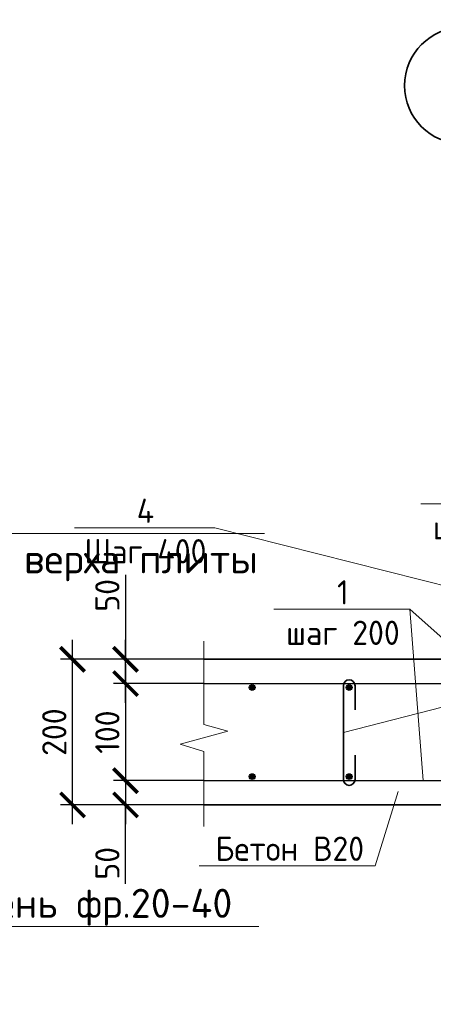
# Model space of a CAD drawing. Header units: millimetres. Extents: x 130535 to 3472113, y -231620 to 121434.
# Tile 87 of 133: x 574748 to 579011, y 7540 to 17686. Entities that reach past the tile are written whole.
import ezdxf
from ezdxf import colors
from ezdxf.entities.mleader import LeaderData, LeaderLine
from ezdxf.math import Vec2, Vec3

# ---------------------------------------------------------------- set-up
doc = ezdxf.new("R2010")
doc.units = ezdxf.units.MM
doc.linetypes.add('ACAD_ISO02W100', pattern=[15, 12, -3])
doc.layers.get('DEFPOINTS').update_dxf_attribs({"color": 1, "lineweight": 0})
for name, color, linetype, lineweight in [('Основная 0.35', 200, 'Continuous', 35), ('Основная 0.6', 142, 'Continuous', 60), ('РАЗМЕРЫ', 1, 'Continuous', 9), ('Символы 0.20', 1, 'Continuous', 20), ('Текст 3.50', 82, 'Continuous', 35), ('Тонкая 0.20', 30, 'Continuous', 20)]:
    doc.layers.add(name, color=color, linetype=linetype, lineweight=lineweight)
doc.layers.add('пунктир', color=4, linetype='ACAD_ISO02W100')
doc.styles.add('250', font='times.ttf')
doc.styles.add('GOST-2.304_Type-B', font='GOST_Common.ttf')
doc.styles.add('ГОСТ', font='isocpeur.TTF')
doc.dimstyles.new('1-2', dxfattribs={"dimtxt": 250, "dimasz": 150, "dimexe": 200, "dimexo": 0, "dimgap": 20, "dimtad": 1, "dimlfac": 0.5, "dimrnd": 1, "dimtxsty": '250', "dimblk": 'OBLIQUE', "dimcen": 100, "dimdle": 50, "dimclrd": 256, "dimclre": 256, "dimclrt": 256, "dimaunit": 1, "dimazin": 0, "dimtfac": 1, "dimtmove": 1, "dimatfit": 2, "dimfxl": 200, "dimlwd": 15, "dimlwe": 13, "dimarcsym": 0})
doc.dimstyles.new('СПДС', dxfattribs={"dimscale": 100, "dimtxt": 2.5, "dimasz": 2.5, "dimexe": 1.25, "dimexo": 0, "dimtad": 1, "dimdec": 0, "dimtxsty": 'GOST-2.304_Type-B', "dimblk": 'ARCHTICK', "dimcen": 2.5, "dimdle": 2, "dimadec": 0, "dimazin": 2, "dimtfac": 0.75, "dimtdec": 0, "dimtmove": 1, "dimatfit": 3, "dimfxl": 1, "dimtolj": 1, "dimarcsym": 1})

# ---------------------------------------------------------------- blocks, each defined once
blk = doc.blocks.new('_None')
blk = doc.blocks.new('_ArchTick')
at = {"color": 0, "linetype": 'ByBlock', "const_width": 0.15}
blk.add_lwpolyline([(-0.5, -0.5), (0.5, 0.5)], dxfattribs=at)
blk = doc.blocks.new('*D379')
at = {"layer": 'DEFPOINTS', "color": 0, "linetype": 'Continuous', "lineweight": 0, "transparency": 16777216}
for p in [(575293, 11095), (576572, 11095), (576572, 9595)]:
    blk.add_point(p, dxfattribs=at)
at = {"layer": 'РАЗМЕРЫ', "color": 0, "linetype": 'Continuous', "lineweight": -2, "transparency": 16777216}
for p, q in [((575293, 9395), (575293, 11295)), ((576572, 11095), (575168, 11095)), ((576572, 9595), (575168, 9595))]:
    blk.add_line(p, q, dxfattribs=at)
at = {"layer": 'РАЗМЕРЫ', "color": 0, "linetype": 'Continuous', "lineweight": -2, "transparency": 16777216, "xscale": 250, "yscale": 250, "zscale": 250}
for p, rotation in [((575293, 11095), 90), ((575293, 9595), 270)]:
    blk.add_blockref('_ArchTick', p, dxfattribs=dict(at, rotation=rotation))
at = {"layer": 'РАЗМЕРЫ', "color": 0, "linetype": 'Continuous', "lineweight": 0, "transparency": 16777216, "insert": (575105, 10345), "char_height": 250, "attachment_point": 5, "rotation": 90, "style": 'GOST-2.304_Type-B'}
blk.add_mtext('\\A1;200', dxfattribs=at)
blk = doc.blocks.new('_Oblique')
at = {"layer": 'пунктир', "color": 0, "lineweight": -2}
blk.add_line((-0.5, -0.5), (0.5, 0.5), dxfattribs=at)
blk = doc.blocks.new('*D382')
at = {"layer": 'DEFPOINTS', "color": 0, "linetype": 'Continuous', "lineweight": 0, "transparency": 16777216}
for p in [(576647, 9845), (575839, 9595), (576647, 9595)]:
    blk.add_point(p, dxfattribs=at)
at = {"layer": 'РАЗМЕРЫ', "color": 0, "linetype": 'Continuous', "lineweight": -2, "transparency": 16777216}
for p, q in [((575839, 10045), (575839, 9395)), ((576647, 9845), (575714, 9845)), ((576647, 9595), (575714, 9595)), ((575839, 8781), (575839, 9595))]:
    blk.add_line(p, q, dxfattribs=at)
at = {"layer": 'РАЗМЕРЫ', "color": 0, "linetype": 'Continuous', "lineweight": -2, "transparency": 16777216, "xscale": 250, "yscale": 250, "zscale": 250}
for p, rotation in [((575839, 9845), 90), ((575839, 9595), 270)]:
    blk.add_blockref('_ArchTick', p, dxfattribs=dict(at, rotation=rotation))
at = {"layer": 'РАЗМЕРЫ', "color": 0, "linetype": 'Continuous', "lineweight": 0, "transparency": 16777216, "insert": (575652, 8993), "char_height": 250, "attachment_point": 5, "rotation": 90, "style": 'GOST-2.304_Type-B'}
blk.add_mtext('\\A1;50', dxfattribs=at)
blk = doc.blocks.new('*D383')
at = {"layer": 'DEFPOINTS', "color": 0, "linetype": 'Continuous', "lineweight": 0, "transparency": 16777216}
for p in [(575839, 11095), (576647, 11095), (576647, 10845)]:
    blk.add_point(p, dxfattribs=at)
at = {"layer": 'РАЗМЕРЫ', "color": 0, "linetype": 'Continuous', "lineweight": -2, "transparency": 16777216}
for p, q in [((575839, 11966), (575839, 11095)), ((575839, 10645), (575839, 11295)), ((576647, 11095), (575714, 11095)), ((576647, 10845), (575714, 10845))]:
    blk.add_line(p, q, dxfattribs=at)
at = {"layer": 'РАЗМЕРЫ', "color": 0, "linetype": 'Continuous', "lineweight": -2, "transparency": 16777216, "xscale": 250, "yscale": 250, "zscale": 250}
for p, rotation in [((575839, 11095), 90), ((575839, 10845), 270)]:
    blk.add_blockref('_ArchTick', p, dxfattribs=dict(at, rotation=rotation))
at = {"layer": 'РАЗМЕРЫ', "color": 0, "linetype": 'Continuous', "lineweight": 0, "transparency": 16777216, "insert": (575652, 11754), "char_height": 250, "attachment_point": 5, "rotation": 90, "style": 'GOST-2.304_Type-B'}
blk.add_mtext('\\A1;50', dxfattribs=at)
blk = doc.blocks.new('*D386')
at = {"layer": 'DEFPOINTS', "color": 0, "linetype": 'Continuous', "lineweight": 0, "transparency": 16777216}
for p in [(576399, 10845), (575839, 9845), (576399, 9845)]:
    blk.add_point(p, dxfattribs=at)
at = {"layer": 'РАЗМЕРЫ', "color": 0, "linetype": 'Continuous', "lineweight": -2, "transparency": 16777216}
for p, q in [((575839, 11045), (575839, 9645)), ((576399, 10845), (575714, 10845)), ((576399, 9845), (575714, 9845))]:
    blk.add_line(p, q, dxfattribs=at)
at = {"layer": 'РАЗМЕРЫ', "color": 0, "linetype": 'Continuous', "lineweight": -2, "transparency": 16777216, "xscale": 250, "yscale": 250, "zscale": 250}
for p, rotation in [((575839, 10845), 90), ((575839, 9845), 270)]:
    blk.add_blockref('_ArchTick', p, dxfattribs=dict(at, rotation=rotation))
at = {"layer": 'РАЗМЕРЫ', "color": 0, "linetype": 'Continuous', "lineweight": 0, "transparency": 16777216, "insert": (575652, 10345), "char_height": 250, "attachment_point": 5, "rotation": 90, "style": 'GOST-2.304_Type-B'}
blk.add_mtext('\\A1;100', dxfattribs=at)

msp = doc.modelspace()

# ---------------------------------------------------------------- hatches: boundary and pattern name
at = {"layer": 'Основная 0.6', "lineweight": 30}
for points in [[(577174, 10804.6, 1), (577114, 10804.6, 1)], [(578174, 10804.6, 1), (578114, 10804.6, 1)], [(577174, 9886.1, 1), (577114, 9886.1, 1)], [(578174, 9886.1, 1), (578114, 9886.1, 1)]]:
    msp.add_hatch(color=256, dxfattribs=at).paths.add_polyline_path(points)

# ---------------------------------------------------------------- linework, layer by layer
at = {"layer": 'Основная 0.35', "ltscale": 100}
for p, q in [((581076, 11095.4), (576647.2, 11095.4)), ((576647.2, 9595.4), (581214.5, 9595.4))]:
    msp.add_line(p, q, dxfattribs=at)
at = {"layer": 'Основная 0.35'}
for p, q in [((578084.2, 10823.3), (578084.2, 9856.5)), ((578204.2, 10823.3), (578204.2, 10573.3)), ((578204.2, 9856.5), (578204.2, 10106.5))]:
    msp.add_line(p, q, dxfattribs=at)
for centre, start, end in [((578144.2, 10823.3), 0, 180), ((578144.2, 9856.5), 180, 0)]:
    msp.add_arc(centre, 60, start, end, dxfattribs=at)
at = {"layer": 'Основная 0.6', "lineweight": 30}
for p, q in [((576647.2, 10845.4), (581487.4, 10845.4)), ((576647.2, 9845.4), (581487.4, 9845.4))]:
    msp.add_line(p, q, dxfattribs=at)
for centre in [(577144, 10804.6), (578144, 10804.6), (577144, 9886.1), (578144, 9886.1)]:
    msp.add_circle(centre, 30, dxfattribs=at)
at = {"layer": 'Текст 3.50'}
msp.add_circle((579314.2, 17006.4), 600, dxfattribs=at)
at = {"layer": 'Тонкая 0.20', "linetype": 'ByBlock'}
for p, q in [((576647.2, 10422.9), (576647.2, 11281.5)), ((576647.2, 10146.3), (576647.2, 9371.7))]:
    msp.add_line(p, q, dxfattribs=at)
at = {"layer": 'Тонкая 0.20'}
for p, q in [((576892.3, 10354.6), (576402, 10222)), ((576647.2, 10422.9), (576892.3, 10354.6)), ((576402, 10222), (576647.2, 10146.3))]:
    msp.add_line(p, q, dxfattribs=at)

# ---------------------------------------------------------------- texts
at = {"insert": (153574.3, 18462.6), "char_height": 330, "attachment_point": 1, "style": 'ГОСТ'}
msp.add_mtext_dynamic_manual_height_columns('\\pi10055.14148;{\\H1.5152x;\\P\\pi7542.56108;Общие указания\\P\\pi1650;}1.^IРабочая документация разработана в соответствии с заданием на проектирование, требованиями действующих технических регламентов, стандартов, сводов правил и других документов, содержащих установленные требования.\\P2.^IРабочая документация выполнена в соответствии со следующими нормативными и техническими документами:\\P-^IСП 20.13330.2016 "Нагрузки и Воздействия";\\P-^IСП 63.13330.2012 "Бетонные и железобетонные конструкции. Основные положения";\\P-^IСП 22.13330.2016 "Основания зданий и сооружений";\\P-^IСП 45.13330.2012 "Земляные сооружения, основания и фундаменты".\\P3.   За относительную отметку 0,000 принята отметка чистого пола первого этажа.\\P4.^IПеречень видов работ, для которых необходимо составлять акты освидетельствования скрытых работ:\\P-^Iармирование конструкций;\\P-^Iосвидетельствование опалубки перед бетонированием;\\P-^Iвыполнение сварочных работ;\\P-^Iотбор контрольных проб бетона;\\P-^Iсоответствие законченных железобетонных конструкций проекту с отображением качества работ;\\P-^Iустройство монолитных конструкций, выполняемых в зимнее время;  \\P\\pi0;        -    устройство гидроизоляции;\\P\\pi1650;-^Iуплотнение грунтов и обратную засыпку.\\PЗапрещается выполнение последующих работ при отсутствии актов освидетельствования предшествующих скрытых работ во всех случаях.\\P\\pi0;        5. Проект рассчитан на производство работ в период положительных температур. В случае выполнения работ при отрицательных температурах необходимо выполнять требования СНиП часть 3 по производству работ и ППР.\\P        6. При минимальной температуре воздуха до минус 15°С допускается:\\P\\pi1650;-выдерживание бетона в конструкции методом термоса, при предварительном разогреве бетонной смеси;\\P -форсированный электроразогрев бетона в конструкции с повторным уплотнением.\\PПри минимальной температуре воздуха до минус 25°С допускается:\\P -обогрев бетона в греющей опалубке с помощью низкотемпературных электронагревателей;\\P -электродный сквозной прогрев бетона;\\P -электрообогрев с помощью греющего провода.', width=18460.283, gutter_width=5800, heights=[33815.2], dxfattribs=at)

# ---------------------------------------------------------------- dimensions: what is measured, and where the dimension line sits
at = {"layer": 'РАЗМЕРЫ', "color": 3, "linetype": 'Continuous', "lineweight": 0}
for base, p1, p2, picture, middle in [((575839.2, 11095.4), (576647.2, 10845.4), (576647.2, 11095.4), '*D383', (575786.5, 11753.9)), ((575839.2, 9595.4), (576647.2, 9845.4), (576647.2, 9595.4), '*D382', (575839.9, 8993.2))]:
    dim = msp.add_linear_dim(base=base, p1=p1, p2=p2, angle=90, text='50', dimstyle='СПДС', override={"dimlfac": 0.2}, dxfattribs=at)
    dim.commit()
    dim.dimension.update_dxf_attribs({"geometry": picture, "text_midpoint": middle, "dimtype": 160})
for base, p1, p2, text, picture, middle in [((575292.8, 11095.4), (576572.2, 9595.4), (576572.2, 11095.4), '200', '*D379', (575105.3, 10345.4)), ((575839.2, 9845.4), (576399.4, 10845.4), (576399.4, 9845.4), '100', '*D386', (575651.7, 10345.4))]:
    dim = msp.add_linear_dim(base=base, p1=p1, p2=p2, angle=90, text=text, dimstyle='СПДС', override={"dimlfac": 0.2}, dxfattribs=at)
    dim.commit()
    dim.dimension.update_dxf_attribs({"geometry": picture, "text_midpoint": middle})

# ---------------------------------------------------------------- leaders
at = {"layer": 'Символы 0.20'}
msp.add_leader([(578908.1, 9845.4), (578768.4, 11610.1)], dimstyle='1-2', override={"dimscale": 0.05, "dimgap": 20, "dimtad": 0, "dimldrblk": 'None'}, dxfattribs=at)
ml = msp.add_multileader_mtext('Standard', dxfattribs=at)
ml.set_content('6\\Pшаг 200', color=256, style='GOST-2.304_Type-B')
ml.set_leader_properties(color=256, linetype='ByLayer', lineweight=-1)
ml.set_arrow_properties(name='NONE')
ml.build(insert=Vec2(0, 0))
ml.multileader.update_dxf_attribs({"text_left_attachment_type": 6, "text_right_attachment_type": 6, "dogleg_length": 1, "arrow_head_size": 18, "scale": 20})
ctx = ml.context
ctx.base_point, ctx.scale, ctx.char_height, ctx.arrow_head_size, ctx.landing_gap_size, ctx.plane_origin = Vec3(579003.1, 12697.3), 20, 250, 18, 9, Vec3(581441.6, 13800.9)
ctx.left_attachment, ctx.right_attachment, ctx.text_align_type = 6, 6, 1
notes = []
notes.append((ctx, [(0, (1, 1, 0), (580281.7, 12697.3), (-1, 0), 100, [(0, [(581226, 11308.5)], 0, [])])]))
ctx.mtext.insert, ctx.mtext.alignment, ctx.mtext.flow_direction = Vec3(579592.4, 12997.3), 2, 5
at = {"layer": 'Символы 0.20', "ltscale": 100}
ml = msp.add_multileader_mtext('Standard', dxfattribs=at)
ml.set_content('Труба Тр\\Pниз трубы на 50 мм выше верха плиты', color=256, style='ГОСТ')
ml.set_leader_properties(color=256, linetype='ByLayer', lineweight=-1)
ml.set_arrow_properties(name='NONE')
ml.build(insert=Vec2(0, 0))
ml.multileader.update_dxf_attribs({"text_left_attachment_type": 6, "text_right_attachment_type": 6, "dogleg_length": 2.5, "arrow_head_size": 45, "scale": 100})
ctx = ml.context
ctx.base_point, ctx.scale, ctx.char_height, ctx.arrow_head_size, ctx.landing_gap_size, ctx.plane_origin = Vec3(569521.5, 12390.6), 100, 300, 45, 22.5, Vec3(579228, 9080.1)
ctx.left_attachment, ctx.right_attachment = 6, 6
notes.append((ctx, [(0, (1, 1, 0), (569271.5, 12390.6), (1, 0), 250, [(0, [(569736.8, 10495.1)], 0, [])])]))
ctx.mtext.insert, ctx.mtext.width, ctx.mtext.flow_direction = Vec3(569544, 12780.6), 3780.751, 5
at = {"layer": 'Символы 0.20'}
ml = msp.add_multileader_mtext('Standard', dxfattribs=at)
ml.set_content('4\\PШаг 400', color=256, style='GOST-2.304_Type-B')
ml.set_leader_properties(color=256, linetype='ByLayer', lineweight=-1)
ml.set_arrow_properties(name='NONE')
ml.build(insert=Vec2(0, 0))
ml.multileader.update_dxf_attribs({"text_left_attachment_type": 6, "text_right_attachment_type": 6, "dogleg_length": 1, "arrow_head_size": 18, "scale": 20})
ctx = ml.context
ctx.base_point, ctx.scale, ctx.char_height, ctx.arrow_head_size, ctx.landing_gap_size, ctx.plane_origin = Vec3(575430.1, 12450.3), 20, 250, 18, 9, Vec3(571938, 4400.3)
ctx.left_attachment, ctx.right_attachment, ctx.text_align_type = 6, 6, 1
notes.append((ctx, [(1, (1, 1, 0), (576758.7, 12450.3), (-1, 0), 100, [(1, [(578084.2, 10339.9), (581558.1, 11238.9)], 0, [])])]))
ctx.mtext.insert, ctx.mtext.alignment, ctx.mtext.flow_direction = Vec3(576044.4, 12750.3), 2, 5
at = {"layer": 'Символы 0.20', "ltscale": 100}
ml = msp.add_multileader_mtext('Standard', dxfattribs=at)
ml.set_content('Труба Тр\\Pниз трубы на 50 мм выше верха плиты', color=256, style='ГОСТ')
ml.set_leader_properties(color=256, linetype='ByLayer', lineweight=-1)
ml.set_arrow_properties(name='NONE')
ml.build(insert=Vec2(0, 0))
ml.multileader.update_dxf_attribs({"text_left_attachment_type": 6, "text_right_attachment_type": 6, "dogleg_length": 2.5, "arrow_head_size": 45, "scale": 100})
ctx = ml.context
ctx.base_point, ctx.scale, ctx.char_height, ctx.arrow_head_size, ctx.landing_gap_size, ctx.plane_origin = Vec3(501440.4, 12197.9), 100, 300, 45, 22.5, Vec3(511146.9, 8887.5)
ctx.left_attachment, ctx.right_attachment = 6, 6
notes.append((ctx, [(1, (1, 1, 0), (505500.4, 12197.9), (-1, 0), 250, [(0, [(506139.9, 10557.6)], 0, [])])]))
ctx.mtext.insert, ctx.mtext.width, ctx.mtext.flow_direction = Vec3(501462.9, 12587.9), 3780.751, 5
at = {"layer": 'Символы 0.20'}
ml = msp.add_multileader_mtext('Standard', dxfattribs=at)
ml.set_content('1\\P\\pq*;шаг 200', color=256, style='GOST-2.304_Type-B')
ml.set_leader_properties(color=256, linetype='ByLayer', lineweight=-1)
ml.set_arrow_properties(name='NONE')
ml.build(insert=Vec2(0, 0))
ml.multileader.update_dxf_attribs({"text_left_attachment_type": 6, "text_right_attachment_type": 6, "dogleg_length": 1, "arrow_head_size": 18, "scale": 20})
ctx = ml.context
ctx.base_point, ctx.scale, ctx.char_height, ctx.arrow_head_size, ctx.landing_gap_size, ctx.plane_origin = Vec3(577489.8, 11610.1), 20, 250, 18, 9, Vec3(582499.9, 13470.2)
ctx.left_attachment, ctx.right_attachment, ctx.text_align_type = 6, 6, 1
notes.append((ctx, [(0, (1, 1, 0), (578768.4, 11610.1), (-1, 0), 100, [(0, [(579627.9, 10845.4)], 0, [])])]))
ctx.mtext.insert, ctx.mtext.alignment, ctx.mtext.flow_direction = Vec3(578079.1, 11910.1), 2, 5
at = {"layer": 'Символы 0.20', "ltscale": 100}
ml = msp.add_multileader_mtext('Standard', dxfattribs=at)
ml.set_content('Труба Тр\\Pниз трубы в уровне верха плиты', color=256, style='ГОСТ')
ml.set_leader_properties(color=256, linetype='ByLayer', lineweight=-1)
ml.set_arrow_properties(name='NONE')
ml.build(insert=Vec2(0, 0))
ml.multileader.update_dxf_attribs({"text_left_attachment_type": 6, "text_right_attachment_type": 6, "dogleg_length": 2.5, "arrow_head_size": 45, "scale": 100})
ctx = ml.context
ctx.base_point, ctx.scale, ctx.char_height, ctx.arrow_head_size, ctx.landing_gap_size, ctx.plane_origin = Vec3(439775.3, 9734), 100, 300, 45, 22.5, Vec3(433878.8, 6423.5)
ctx.left_attachment, ctx.right_attachment = 6, 6
notes.append((ctx, [(1, (1, 1, 0), (439525.3, 9734), (1, 0), 250, [(0, [(438885.9, 8093.7)], 0, [])])]))
ctx.mtext.insert, ctx.mtext.width, ctx.mtext.flow_direction = Vec3(439797.8, 10124), 6576.024, 5
ml = msp.add_multileader_mtext('Standard', dxfattribs=at)
ml.set_content('Труба Тр\\Pниз трубы в уровне верха плиты', color=256, style='ГОСТ')
ml.set_leader_properties(color=256, linetype='ByLayer', lineweight=-1)
ml.set_arrow_properties(name='NONE')
ml.build(insert=Vec2(0, 0))
ml.multileader.update_dxf_attribs({"text_left_attachment_type": 6, "text_right_attachment_type": 6, "dogleg_length": 2.5, "arrow_head_size": 45, "scale": 100})
ctx = ml.context
ctx.base_point, ctx.scale, ctx.char_height, ctx.arrow_head_size, ctx.landing_gap_size, ctx.plane_origin = Vec3(374236, 9404.1), 100, 300, 45, 22.5, Vec3(368339.5, 6093.6)
ctx.left_attachment, ctx.right_attachment = 6, 6
notes.append((ctx, [(1, (1, 1, 0), (373986, 9404.1), (1, 0), 250, [(0, [(373346.6, 7763.7)], 0, [])])]))
ctx.mtext.insert, ctx.mtext.width, ctx.mtext.flow_direction = Vec3(374258.5, 9794.1), 6442.783, 5
ml = msp.add_multileader_mtext('Standard', dxfattribs=at)
ml.set_content('Щебень фр.20-40', color=256, style='ГОСТ')
ml.set_leader_properties(color=256, linetype='ByLayer', lineweight=-1)
ml.set_arrow_properties(name='NONE')
ml.build(insert=Vec2(0, 0))
ml.multileader.update_dxf_attribs({"text_left_attachment_type": 6, "text_right_attachment_type": 6, "dogleg_length": 2.5, "arrow_head_size": 45, "scale": 100})
ctx = ml.context
ctx.base_point, ctx.scale, ctx.char_height, ctx.arrow_head_size, ctx.landing_gap_size, ctx.plane_origin = Vec3(499616, 8365.1), 100, 300, 45, 22.5, Vec3(507147.5, 5054.7)
ctx.left_attachment, ctx.right_attachment = 6, 6
notes.append((ctx, [(1, (1, 1, 0), (501501, 8365.1), (-1, 0), 250, [(0, [(503252, 9791.6)], 0, [])])]))
ctx.mtext.insert, ctx.mtext.width, ctx.mtext.flow_direction = Vec3(499638.5, 8755.1), 2129.129, 5
ml = msp.add_multileader_mtext('Standard', dxfattribs=at)
ml.set_content('Щебень фр.20-40', color=256, style='ГОСТ')
ml.set_leader_properties(color=256, linetype='ByLayer', lineweight=-1)
ml.set_arrow_properties(name='NONE')
ml.build(insert=Vec2(0, 0))
ml.multileader.update_dxf_attribs({"text_left_attachment_type": 6, "text_right_attachment_type": 6, "dogleg_length": 2.5, "arrow_head_size": 45, "scale": 100})
ctx = ml.context
ctx.base_point, ctx.scale, ctx.char_height, ctx.arrow_head_size, ctx.landing_gap_size, ctx.plane_origin = Vec3(573727.1, 8341.3), 100, 300, 45, 22.5, Vec3(567830.5, 5030.9)
ctx.left_attachment, ctx.right_attachment = 6, 6
notes.append((ctx, [(1, (1, 1, 0), (573477.1, 8341.3), (1, 0), 250, [(0, [(571726, 9767.8)], 0, [])])]))
ctx.mtext.insert, ctx.mtext.width, ctx.mtext.flow_direction = Vec3(573749.6, 8731.3), 2129.129, 5
at = {"layer": 'Символы 0.20'}
ml = msp.add_multileader_mtext('Standard', dxfattribs=at)
ml.set_content('Бетон В20', color=256, style='GOST-2.304_Type-B')
ml.set_leader_properties(color=256, linetype='ByLayer', lineweight=-1)
ml.set_arrow_properties(name='NONE')
ml.build(insert=Vec2(0, 0))
ml.multileader.update_dxf_attribs({"text_left_attachment_type": 6, "text_right_attachment_type": 6, "dogleg_length": 1, "arrow_head_size": 18, "scale": 20})
ctx = ml.context
ctx.base_point, ctx.scale, ctx.char_height, ctx.arrow_head_size, ctx.landing_gap_size, ctx.plane_origin = Vec3(576756.7, 8968.6), 20, 250, 18, 9, Vec3(578789.3, 8241.1)
ctx.left_attachment, ctx.right_attachment = 6, 6
notes.append((ctx, [(0, (1, 1, 0), (578410.3, 8968.6), (-1, 0), 100, [(0, [(578649, 9732.4)], 0, [])])]))
ctx.mtext.insert, ctx.mtext.flow_direction = Vec3(576765.7, 9268.6), 5
for ctx, leaders in notes:
    for number, flags, end, landing, length, lines in leaders:
        leader = LeaderData()
        leader.index, (leader.has_last_leader_line, leader.has_dogleg_vector, leader.attachment_direction) = number, flags
        leader.last_leader_point, leader.dogleg_vector, leader.dogleg_length = Vec3(end), Vec3(landing), length
        for number, points, colour, breaks in lines:
            line = LeaderLine()
            line.index, line.vertices, line.color, line.breaks = number, Vec3.list(points), colors.encode_raw_color(colour), breaks
            leader.lines.append(line)
        ctx.leaders.append(leader)

doc.saveas('drawing.dxf')
